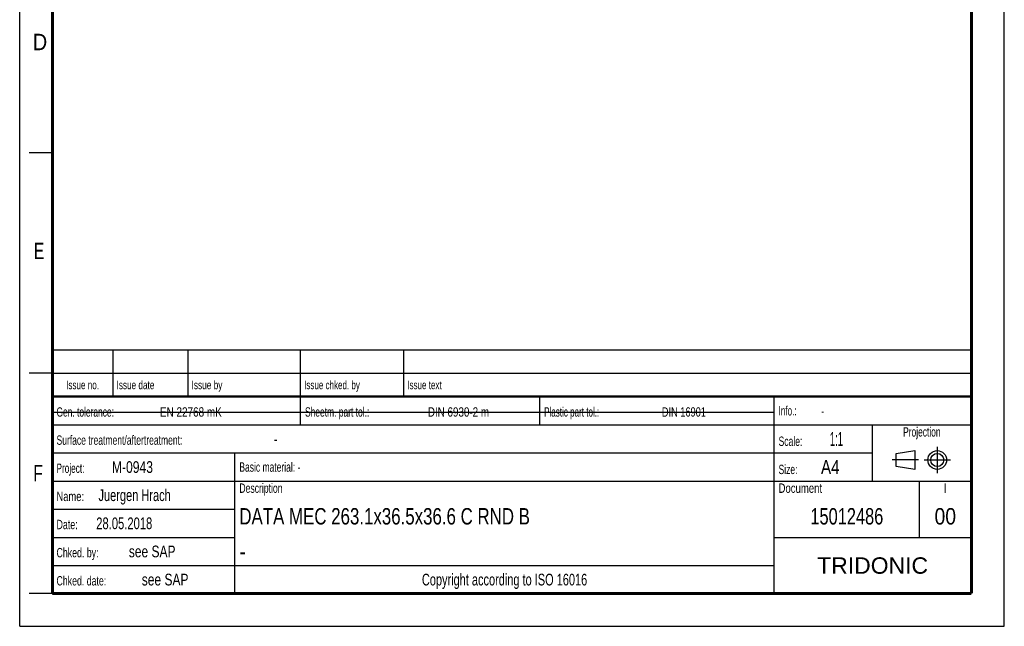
# Model space of a CAD drawing. Header units: millimetres. Extents: x 0 to 210, y 0 to 297.
# Tile 1 of 2: x 0 to 210, y 0 to 129. Entities that reach past the tile are written whole.
import ezdxf
from ezdxf.enums import TextEntityAlignment as Align

# ---------------------------------------------------------------- set-up
doc = ezdxf.new("R2010")
doc.units = ezdxf.units.MM
doc.header["$LTSCALE"] = 19.36
doc.linetypes.add('CENTER', pattern=[0.6, 0.375, -0.075, 0.075, -0.075])
doc.layers.get('0').update_dxf_attribs({"linetype": 'CONTINUOUS'})
doc.layers.add('DEFAULT_1', color=7, linetype='CENTER')
doc.layers.add('Z_NOTICE', color=7, linetype='CONTINUOUS')
doc.styles.get("Standard").update_dxf_attribs({"font": 'txt', "width": 0.7})
doc.styles.add('TEXTSTYLE_2', font='txt', dxfattribs={"width": 0.75})
doc.styles.add('TEXTSTYLE_4', font='arial.ttf')

# ---------------------------------------------------------------- blocks, each defined once
blk = doc.blocks.new('PROJEKTIONSMETHODE_BL0', base_point=(192.31, 35.47))
at = {"color": 2, "linetype": 'CONTINUOUS'}
for p, q in [((186.91, 36.87), (190.91, 37.47)), ((186.91, 34.07), (186.91, 36.87)), ((190.91, 37.47), (190.91, 33.47)), ((190.91, 33.47), (186.91, 34.07))]:
    blk.add_line(p, q, dxfattribs=at)
for radius in [2, 1.4]:
    blk.add_circle((195.71, 35.47), radius, dxfattribs=at)
at = {"layer": 'DEFAULT_1', "color": 2, "linetype": 'CENTER'}
for p, q in [((195.71, 38.27), (195.71, 32.67)), ((191.71, 35.47), (186.11, 35.47)), ((192.91, 35.47), (198.5, 35.47))]:
    blk.add_line(p, q, dxfattribs=at)

msp = doc.modelspace()

# ---------------------------------------------------------------- linework, layer by layer
at = {"color": 2, "linetype": 'CONTINUOUS'}
for p, q in [((0, 0), (0, 297)), ((210, 0), (210, 297)), ((7, 101), (2, 101)), ((6.9136, 48.9602), (6.9136, 58.9602)), ((6.9136, 58.9602), (202.9136, 58.9602)), ((19.9136, 48.9602), (19.9136, 58.9602)), ((35.9136, 48.9602), (35.9136, 58.9602)), ((59.9136, 48.9602), (59.9136, 58.9602)), ((81.9136, 48.9602), (81.9136, 58.9602)), ((202.9136, 48.9602), (202.9136, 58.9602)), ((7, 54), (2, 54)), ((6.9136, 53.9602), (202.9136, 53.9602)), ((6.9135, 6.9601), (6.9135, 48.9601)), ((6.9135, 48.9601), (202.9135, 48.9601)), ((6.9136, 48.9602), (202.9136, 48.9602)), ((59.9135, 42.9601), (59.9135, 48.9601)), ((110.9135, 42.9601), (110.9135, 48.9601)), ((160.9135, 6.9601), (160.9135, 48.9601)), ((202.9135, 6.9601), (202.9135, 48.9601)), ((6.9135, 42.9601), (202.9135, 42.9601)), ((181.9135, 30.9601), (181.9135, 42.9601)), ((6.9135, 36.9601), (181.9135, 36.9601)), ((45.9135, 6.9601), (45.9135, 36.9601)), ((6.9135, 30.9601), (202.9135, 30.9601)), ((191.9135, 18.9601), (191.9135, 30.9601)), ((6.9135, 24.9601), (45.9135, 24.9601)), ((6.9135, 18.9601), (45.9135, 18.9601)), ((160.9135, 18.9601), (202.9135, 18.9601)), ((6.9135, 12.9601), (160.9135, 12.9601)), ((7, 7), (2, 7)), ((6.9135, 6.9601), (202.9135, 6.9601)), ((0, 0), (210, 0))]:
    msp.add_line(p, q, dxfattribs=at)
at = {"color": 7, "linetype": 'CONTINUOUS'}
msp.add_line((6.9487, 45.6927), (160.7487, 45.6927), dxfattribs=at)
for points, const_width in [([(7, 7), (7, 290)], 0.7), ([(203, 7), (203, 290)], 0.7), ([(7, 49), (203, 49)], 0.5), ([(7, 7), (203, 7)], 0.7)]:
    msp.add_lwpolyline(points, dxfattribs=dict(at, const_width=const_width))

# ---------------------------------------------------------------- block references
at = {"color": 2, "linetype": 'CONTINUOUS'}
msp.add_blockref('PROJEKTIONSMETHODE_BL0', (192.3051, 35.4697), dxfattribs=at)

# ---------------------------------------------------------------- texts
at = {"color": 5, "linetype": 'CONTINUOUS', "style": 'TEXTSTYLE_2'}
for s, width, p in [('D', 0.904762, (2.8073, 122.8572)), ('E', 0.714286, (3.0025, 78.3025)), ('F', 0.714286, (2.9222, 30.897))]:
    msp.add_text(s, height=3.5, dxfattribs=dict(at, width=width)).set_placement(p)
at = {"layer": 'Z_NOTICE', "color": 5, "linetype": 'CONTINUOUS', "style": 'TEXTSTYLE_2'}
for s, height, width, p in [('Issue date ', 1.8, 0.725108, (20.6636, 50.5602)), ('Issue by ', 1.8, 0.732804, (36.6636, 50.5602)), ('Issue chked. by', 1.8, 0.711111, (60.6636, 50.5602)), ('Issue text ', 1.8, 0.712121, (82.6636, 50.5602)), ('Gen. tolerance:', 2, 0.669841, (7.851, 44.7101)), ('EN 22768 mK', 2, 0.792208, (29.9106, 44.7101)), ('Sheetm. part tol.:', 2, 0.67328, (60.851, 44.7101)), ('DIN 6930-2 m', 2, 0.78373, (87.0534, 44.7101)), ('Plastic part tol.:', 2, 0.642857, (111.851, 44.7101)), ('DIN 16901', 2, 0.73545, (136.9582, 44.7101)), ('Info.: ', 2, 0.64966, (161.851, 44.9601)), ('Surface treatment/aftertreatment: ', 2, 0.681373, (7.851, 38.7101)), ('Scale:  ', 2, 0.684524, (161.851, 38.4601)), ('1:1', 3, 0.5, (172.8034, 38.4601)), ('-', 2.5, 0.714286, (54.1844, 38.7101)), ('Project: ', 2, 0.656085, (7.851, 32.7101)), ('M-0943', 2.5, 0.77381, (19.6606, 32.7101)), ('Basic material: -', 2, 0.677871, (46.851, 32.9601)), ('Size: ', 2, 0.678571, (161.851, 32.4601)), (' A4', 3, 0.809524, (169.9939, 32.4601)), ('Juergen Hrach', 2.5, 0.703297, (16.8034, 26.7101)), ('Description', 2, 0.688312, (46.851, 28.4601)), ('Document', 2, 0.761905, (161.851, 28.4601)), ('Name: ', 2, 0.746032, (7.851, 26.7101)), ('28.05.2018', 2.5, 0.714286, (16.3272, 20.7101)), ('Date: ', 2, 0.706349, (7.851, 20.7101)), ('Chked. by: ', 2, 0.701299, (7.851, 14.7101)), ('see SAP', 2.5, 0.765306, (23.2796, 14.7101)), ('Chked. date: ', 2, 0.699634, (7.851, 8.7101)), ('see SAP', 2.5, 0.765306, (26.0415, 8.7101))]:
    msp.add_text(s, height=height, dxfattribs=dict(at, width=width)).set_placement(p)
for s, height, width, p in [('Issue no.', 1.8, 0.719577, (13.4136, 50.5602)), ('Projection', 2, 0.671429, (192.4135, 40.4601)), ('I', 2, 0.833333, (197.4135, 28.4601)), ('Copyright according to ISO 16016', 2.5, 0.700149, (103.4135, 8.7101))]:
    msp.add_text(s, height=height, dxfattribs=dict(at, width=width)).set_placement(p, align=Align.CENTER)
at = {"layer": 'Z_NOTICE', "color": 5, "linetype": 'CONTINUOUS', "width": 0.714286}
msp.add_text('-', height=1.8, dxfattribs=at).set_placement((170.9463, 44.9601))
at = {"layer": 'Z_NOTICE', "color": 7, "linetype": 'CONTINUOUS', "style": 'TEXTSTYLE_2'}
for s, width, p in [('DATA MEC 263.1x36.5x36.6 C RND B', 0.768601, (46.851, 21.7101)), ('-', 0.904762, (46.851, 14.2101))]:
    msp.add_text(s, height=3.5, dxfattribs=dict(at, width=width)).set_placement(p)
for s, width, p in [('15012486', 0.747024, (176.4135, 21.7101)), ('00', 0.880952, (197.4135, 21.7101))]:
    msp.add_text(s, height=3.5, dxfattribs=dict(at, width=width)).set_placement(p, align=Align.CENTER)
at = {"layer": 'Z_NOTICE', "color": 5, "linetype": 'CONTINUOUS', "style": 'TEXTSTYLE_4'}
msp.add_text('TRIDONIC', height=3.5, dxfattribs=at).set_placement((181.9135, 11.2101), align=Align.CENTER)

doc.saveas('drawing.dxf')
